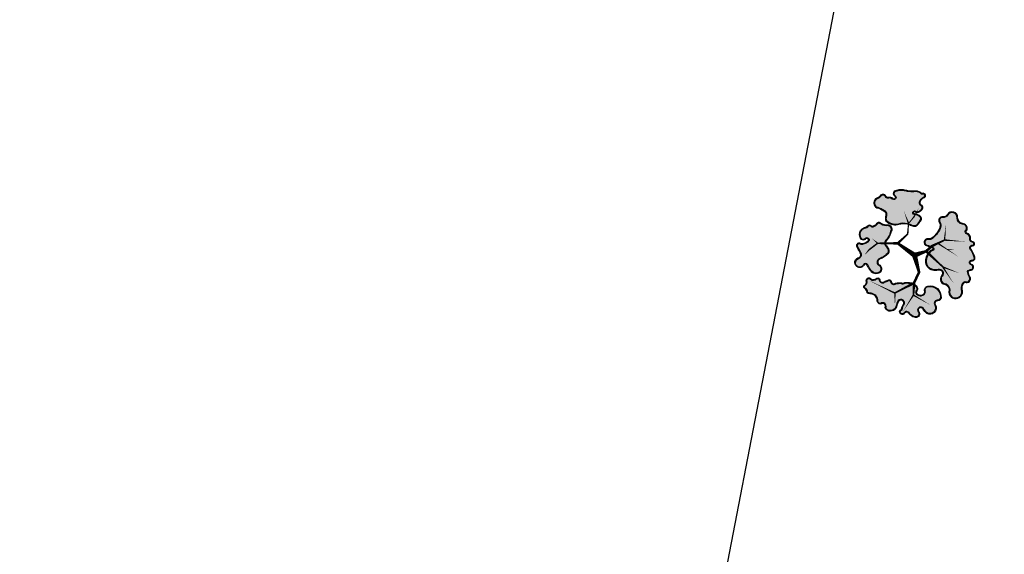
# Model space of a CAD drawing. Header units: metres. Extents: x 32353251 to 32353583, y 5707748 to 5708004.
# Tile 5 of 164: x 32353283 to 32353314, y 5707893 to 5707909. Entities that reach past the tile are written whole.
import ezdxf

# ---------------------------------------------------------------- set-up
doc = ezdxf.new("R2010")
doc.units = ezdxf.units.M
doc.header["$LTSCALE"] = 0.75
doc.layers.get('0').update_dxf_attribs({"linetype": 'CONTINUOUS'})
doc.layers.get('DEFPOINTS').update_dxf_attribs({"linetype": 'CONTINUOUS'})
for name, color, linetype, transparency in [('10414944$0$PF-Krone', 33, 'CONTINUOUS', 0.7), ('10414944$0$PF-Krone_SOL', 70, 'CONTINUOUS', 0.7), ('10414944$0$ST-Baum', 7, 'CONTINUOUS', 0.7)]:
    doc.layers.add(name, color=color, linetype=linetype, transparency=transparency)
doc.layers.add('10414944$0$PF-Stamm', color=7, linetype='CONTINUOUS', true_color=0x5f5144, transparency=0.7)

# ---------------------------------------------------------------- blocks, each defined once
blk = doc.blocks.new('19-A2-A0')
at = {"layer": 'DEFPOINTS'}
blk.add_lwpolyline([(-489.15, -204.65), (489.15, -204.65), (489.15, 204.65), (-489.15, 204.65)], close=True, dxfattribs=at)
blk = doc.blocks.new('10414944$0$PF-BAUM_12')
at = {"layer": '10414944$0$PF-Krone_SOL', "transparency": 33554457}
h = blk.add_hatch(color=256, dxfattribs=at)
h.dxf.hatch_style = 1
h.set_gradient(color1=(88, 186, 72), color2=(175, 217, 170), tint=1, name='INVSPHERICAL')
edge = h.paths.add_edge_path()
edge.add_arc((-1.276, 1.399), 0.541, 250.247, 303.4279)
edge.add_arc((-0.598, 0.419), 0.651, 94.3691, 125.6409, ccw=False)
edge.add_arc((-0.587, 0.271), 0.8, 79.906, 94.3691, ccw=False)
edge.add_arc((-0.407, 1.28), 0.226, 259.906, 345.0368)
edge.add_arc((3.356, 0.275), 3.669, 162.1844, 165.0368, ccw=False)
edge.add_arc((-0.246, 1.432), 0.114, 342.1844, 421.4181)
edge.add_arc((-0.377, 1.191), 0.389, 61.4181, 105.4179)
edge.add_arc((-0.494, 1.613), 0.0494, 76.8677, 285.4179, ccw=False)
edge.add_arc((-0.434, 1.767), 0.117, 245.5523, 317.8819)
edge.add_arc((-0.441, 1.854), 0.19, 299.5067, 335.7073)
edge.add_arc((-0.39, 1.889), 0.166, 317.3096, 366.5168)
edge.add_arc((-0.315, 1.914), 0.0904, 356.15, 452.3298)
edge.add_arc((-0.284, 2.114), 0.116, 186.3955, 252.2185, ccw=False)
edge.add_arc((-0.146, 2.14), 0.256, 124.2968, 188.6524, ccw=False)
edge.add_arc((-0.362, 2.416), 0.0972, 318.2129, 468.9396)
edge.add_arc((-0.445, 2.555), 0.0698, 219.6885, 317.568, ccw=False)
edge.add_arc((-0.599, 2.082), 0.439, 76.9102, 116.5449)
edge.add_arc((-1.495, 4.557), 2.196, 281.7611, 288.5889, ccw=False)
edge.add_arc((-1.011, 0.858), 1.55, 91.3323, 98.0021)
edge.add_arc((-1.11, 1.691), 0.711, 99.4638, 131.7622)
edge.add_arc((-1.477, 2.155), 0.125, 148.2467, 256.0758)
edge.add_arc((-1.524, 1.968), 0.068, -114.9556, 76.0758, ccw=False)
edge.add_arc((-1.637, 1.725), 0.2, 65.0444, 122.1083)
edge.add_arc((-1.79, 1.969), 0.0876, 221.6314, 302.1083, ccw=False)
edge.add_arc((-1.96, 1.817), 0.14, 41.6314, 166.8648)
edge.add_arc((-2.345, 1.952), 0.268, 321.9495, 337.4752, ccw=False)
edge.add_line((-2.134, 1.786), (-2.241, 1.672))
edge.add_arc((-2.05, 1.557), 0.222, 148.9568, 261.833)
edge.add_arc((-2.015, 1.024), 0.32, 78.7718, 102.0334, ccw=False)
edge.add_arc((0.841, 15.411), 14.347, 258.7718, 259.6595)
edge.add_arc((-1.757, 1.173), 0.126, 30.356, 79.6595, ccw=False)
edge.add_arc((-1.887, 1.096), 0.277, -0.4934, 30.356, ccw=False)
edge.add_arc((-1.36, 1.092), 0.25, 179.5066, 221.3188)
edge.add_line((-1.548, 0.927), (-1.459, 0.89))
edge = h.paths.add_edge_path()
edge.add_arc((-2.059, -1.085), 0.217, 117.743, 251.4279, ccw=False)
edge.add_arc((-2.254, -0.796), 0.134, 313.8671, 413.8729)
edge.add_arc((-1.138, 0.538), 1.605, 221.524, 229.789, ccw=False)
edge.add_arc((-2.284, -0.414), 0.125, 108.798, 243.7029, ccw=False)
edge.add_arc((-2.266, -0.171), 0.138, 244.6115, 299.8242)
edge.add_arc((-2.492, 0.224), 0.593, 299.8242, 314.8752)
edge.add_arc((-2.363, 0.095), 0.41, 314.8752, 336.5607)
edge.add_arc((-2.06, -0.119), 0.0893, 34.547, 142.2333)
edge.add_arc((-2.251, -0.017), 0.129, 205.94, 338.605, ccw=False)
edge.add_arc((-1.108, 0.826), 1.547, 211.5442, 215.5748, ccw=False)
edge.add_arc((-2.165, 0.136), 0.288, 123.2934, 204.4063, ccw=False)
edge.add_arc((-2.467, 0.627), 0.289, 300.0552, 335.4001)
edge.add_arc((-2.13, 0.472), 0.0819, 58.4002, 155.4001, ccw=False)
edge.add_arc((-2.046, 0.61), 0.0798, 238.4002, 306.4204)
edge.add_arc((-2.216, 0.841), 0.368, 306.4204, 341.4929)
edge.add_arc((-1.788, 0.698), 0.0838, 72.4288, 161.4929, ccw=False)
edge.add_arc((-1.597, 1.302), 0.55, 252.4288, 281.6379)
edge.add_arc((-1.383, 0.601), 0.193, 8.2479, 122.231, ccw=False)
edge.add_arc((1.431, 0.442), 2.63, 175.9465, 181.0704)
edge.add_arc((-2.004, 0.487), 0.811, 332.6061, 353.3579, ccw=False)
edge.add_arc((-1.17, 0.055), 0.129, 152.6061, 239.8128)
edge.add_arc((-1.571, -0.635), 0.669, 44.4632, 59.8128, ccw=False)
edge.add_arc((-1.242, -0.312), 0.208, -40.1663, 44.4632, ccw=False)
edge.add_arc((-1.797, -0.042), 0.82, 308.5293, 330.4961, ccw=False)
edge.add_arc((-1.213, -0.806), 0.142, 120.5815, 237.174)
edge.add_arc((-1.303, -1.13), 0.205, -64.491, 86.396, ccw=False)
edge.add_arc((-1.343, -1.112), 0.24, 240.4754, 302.2336, ccw=False)
edge.add_arc((-1.212, -0.792), 0.584, 226.3665, 244.7952, ccw=False)
edge.add_arc((-0.721, -0.151), 1.39, 222.9429, 229.9249, ccw=False)
edge.add_arc((-1.794, -1.149), 0.076, 42.9191, 173.4992)
edge.add_arc((-2.058, -1.113), 0.191, 248.2896, 351.6714, ccw=False)
edge = h.paths.add_edge_path()
edge.add_arc((1.206, -0.038), 0.665, 150.7734, 194.5558)
edge.add_arc((0.911, -0.094), 0.366, 197.6599, 276.7526)
edge.add_arc((0.953, -0.044), 0.413, 270.2152, 305.5241)
edge.add_arc((1.264, -0.512), 0.149, -27.7225, 118.3909, ccw=False)
edge.add_arc((1.611, -0.663), 0.229, 159.2735, 288.7974)
edge.add_arc((1.627, -1.145), 0.271, -1.083, 77.6692, ccw=False)
edge.add_arc((2.169, -1.048), 0.29, 200.6132, 382.9337)
edge.add_arc((2.707, -0.726), 0.343, 147.8227, 217.591, ccw=False)
edge.add_arc((2.447, -0.383), 0.163, 259.448, 409.1515)
edge.add_arc((2.799, 0.062), 0.404, 199.7173, 232.6211, ccw=False)
edge.add_arc((2.549, -0.116), 0.137, 103.2593, 162.2981, ccw=False)
edge.add_arc((2.458, 0.13), 0.127, 297.4752, 447.5021)
edge.add_arc((2.46, 0.335), 0.0783, 98.8157, 273.1184, ccw=False)
edge.add_arc((2.4, 0.525), 0.122, 293.027, 374.9291)
edge.add_arc((2.024, 0.327), 0.544, 24.9483, 42.1183)
edge.add_arc((1.778, 0.157), 0.842, 39.3994, 55.75)
edge.add_arc((2.289, 0.935), 0.0906, 104.7131, 245.5829, ccw=False)
edge.add_arc((2.245, 1.1), 0.0797, 284.7131, 435.2869)
edge.add_arc((2.179, 0.846), 0.343, 75.2869, 90.1544)
edge.add_arc((2.192, 1.291), 0.103, 200.5438, 262.034, ccw=False)
edge.add_arc((1.871, 1.232), 0.225, 5.6552, 92.2855)
edge.add_arc((1.892, 1.533), 0.0813, 129.4673, 248.0142, ccw=False)
edge.add_arc((1.638, 1.592), 0.203, 0.9413, 108.0271)
edge.add_arc((1.552, 2.041), 0.257, 198.8038, 275.2311, ccw=False)
edge.add_arc((1.081, 1.905), 0.234, 13.1092, 167.2288)
edge.add_arc((0.667, 1.999), 0.191, 279.3003, 347.2288, ccw=False)
edge.add_arc((0.722, 1.661), 0.151, 99.3003, 228.8092)
edge.add_arc((0.465, 1.368), 0.239, 21.1744, 48.8092, ccw=False)
edge.add_arc((0.324, 1.313), 0.39, -10.7857, 21.1744, ccw=False)
edge.add_arc((-0.379, 1.447), 1.107, 325.7449, 349.2143, ccw=False)
edge.add_arc((0.356, 0.946), 0.217, 278.2663, 325.7449, ccw=False)
edge.add_arc((0.408, 0.587), 0.146, 98.2663, 271.6731)
edge.add_arc((0.451, -0.897), 1.339, 79.7675, 91.6731, ccw=False)
edge.add_arc((0.689, 0.378), 0.0423, -16.4325, 90.0101, ccw=False)
edge.add_line((0.73, 0.366), (0.626, 0.287))
edge = h.paths.add_edge_path()
edge.add_arc((-1.555, -2.257), 0.172, 12.6189, 77.7455)
edge.add_arc((-1.498, -1.992), 0.0986, 164.1816, 257.7455, ccw=False)
edge.add_arc((-1.721, -1.839), 0.18, 315.6358, 396.2247)
edge.add_arc((-1.472, -1.696), 0.11, 56.0167, 199.1656, ccw=False)
edge.add_arc((-1.356, -1.537), 0.087, 231.1844, 306.609)
edge.add_arc((-1.497, -1.248), 0.408, 298.1575, 320.4218)
edge.add_arc((-1.118, -1.561), 0.0835, 20.6534, 140.4218, ccw=False)
edge.add_arc((-0.932, -1.491), 0.115, 200.6534, 324.1572)
edge.add_arc((-0.598, -1.732), 0.297, 125.8433, 144.1572, ccw=False)
edge.add_arc((-1.131, -0.995), 0.613, 305.8433, 313.7683)
edge.add_arc((-0.64, -1.507), 0.0965, 35.283, 133.7683, ccw=False)
edge.add_arc((-0.457, -1.411), 0.111, 200.8653, 329.8017)
edge.add_arc((5.964, -14.913), 14.859, 114.5642, 115.1946, ccw=False)
edge.add_arc((-0.146, -1.534), 0.151, 81.9994, 116.2838, ccw=False)
edge.add_arc((-0.13, -1.215), 0.169, 271.6238, 322.4573)
edge.add_arc((0.422, -2.358), 1.12, 101.7391, 111.8636, ccw=False)
edge.add_arc((0.282, -1.704), 0.452, 61.0493, 101.1946, ccw=False)
edge.add_arc((0.429, -1.462), 0.169, -13.3297, 65.0541, ccw=False)
edge.add_arc((0.701, -1.544), 0.116, 158.2537, 207.0243)
edge.add_arc((0.727, -1.436), 0.206, 231.2626, 284.3776)
edge.add_arc((0.759, -1.468), 0.168, 276.3107, 373.1888)
edge.add_arc((1.062, -1.323), 0.175, 121.9096, 217.5827, ccw=False)
edge.add_arc((1.201, -1.579), 0.466, 12.4963, 119.7416, ccw=False)
edge.add_arc((1.506, -1.497), 0.151, -66.2252, 7.4787, ccw=False)
edge.add_arc((1.591, -1.748), 0.115, 101.8196, 224.4343)
edge.add_arc((1.324, -2.037), 0.279, -26.9882, 48.417, ccw=False)
edge.add_arc((1.337, -2.023), 0.274, 258.9909, 329.2486, ccw=False)
edge.add_arc((1.662, -1.476), 0.9, 229.3858, 245.1764, ccw=False)
edge.add_arc((0.999, -2.237), 0.11, 45.6037, 249.2448)
edge.add_arc((0.845, -2.446), 0.157, -95.435, 42.7788, ccw=False)
edge.add_arc((0.801, -2.22), 0.384, 232.8, 274.4074, ccw=False)
edge.add_arc((0.487, -2.606), 0.115, 44.402, 165.1103)
edge.add_arc((0.272, -2.539), 0.111, 123.3852, 339.8557, ccw=False)
edge.add_arc((0.902, -2.367), 0.696, 164.2604, 186.4803, ccw=False)
edge.add_arc((0.106, -2.201), 0.128, 9.9652, 176.7192)
edge.add_arc((-48.316, -1.45), 48.3, 358.7661, 359.1179, ccw=False)
edge.add_arc((-0.315, -2.367), 0.314, 290.4729, 336.8998, ccw=False)
edge.add_arc((-0.291, -2.456), 0.222, 213.8839, 292.6434, ccw=False)
edge.add_arc((-0.592, -2.559), 0.119, 350.144, 508.4434)
edge.add_arc((-0.746, -2.356), 0.15, 180.1486, 290.2791, ccw=False)
edge.add_arc((-1.124, -2.47), 0.255, 26.5922, 75.6656)
edge.add_arc((-1.166, -2.635), 0.424, 75.6656, 104.3344)
edge.add_arc((-1.322, -2.025), 0.205, 251.4046, 284.3344, ccw=False)
at = {"layer": '10414944$0$PF-Krone'}
for points in [[(-1.459, 0.89, 0.236302), (-0.978, 0.948, -0.137302), (-0.648, 1.068, -0.063191), (-0.447, 1.058, 0.389536), (-0.189, 1.222, -0.012446), (-0.137, 1.397, 0.360188), (-0.191, 1.532, 0.194379), (-0.48, 1.565, -1.286295), (-0.482, 1.661, 0.326511), (-0.348, 1.689, 0.159282), (-0.268, 1.776, 0.218069), (-0.225, 1.908, 0.446169), (-0.319, 2.004, -0.295374), (-0.399, 2.101, -0.288426), (-0.29, 2.351, 0.772377), (-0.394, 2.508, -0.455092), (-0.499, 2.51, 0.174684), (-0.795, 2.475, -0.029801), (-1.047, 2.407, 0.029111), (-1.227, 2.392, 0.141869), (-1.584, 2.221, 0.508586), (-1.507, 2.034, -1.101217), (-1.552, 1.906, 0.254264), (-1.743, 1.894, -0.366329), (-1.855, 1.91, 0.608209), (-2.097, 1.849, -0.067848), (-2.134, 1.786, 0), (-2.241, 1.672, 0.536623), (-2.082, 1.337, -0.101848), (-1.953, 1.338, 0.003873), (-1.734, 1.297, -0.218508), (-1.648, 1.236, -0.135425), (-1.61, 1.094, 0.184492), (-1.548, 0.927)], [(-1.449, 0.915, 0.235756), (-0.993, 0.969, -0.137109), (-0.65, 1.094, -0.063191), (-0.442, 1.084, 0.389536), (-0.214, 1.229, -0.012446), (-0.162, 1.405, 0.360188), (-0.204, 1.509, 0.194379), (-0.474, 1.54, -1.313113), (-0.474, 1.686, 0.345734), (-0.364, 1.709, 0.172714), (-0.29, 1.791, 0.230529), (-0.251, 1.907, 0.475615), (-0.322, 1.978, -0.304436), (-0.424, 2.098, -0.284585), (-0.307, 2.371, 0.726016), (-0.38, 2.485, -0.402009), (-0.513, 2.487, 0.170881), (-0.785, 2.451, -0.030277), (-1.044, 2.381, 0.029443), (-1.223, 2.367, 0.140272), (-1.563, 2.205, 0.497246), (-1.501, 2.059, -1.101217), (-1.563, 1.883, 0.254264), (-1.73, 1.872, -0.366329), (-1.875, 1.893, 0.61415), (-2.072, 1.841, -0.070819), (-2.114, 1.769, 0), (-2.22, 1.656, 0.525075), (-2.082, 1.364, -0.0983), (-1.947, 1.364, 0.003873), (-1.73, 1.322, -0.218508), (-1.626, 1.25, -0.135425), (-1.584, 1.094, 0.177651), (-1.532, 0.949)], [(0.626, 0.287, 0.193395), (0.562, -0.205, 0.359494), (0.954, -0.458, 0.155295), (1.193, -0.381, -0.740727), (1.396, -0.582, 0.634154), (1.685, -0.88, -0.357816), (1.898, -1.15, 1.020458), (2.436, -0.935, -0.314188), (2.417, -0.543, 0.765274), (2.553, -0.26, -0.144564), (2.418, -0.075, -0.263459), (2.517, 0.017, 0.767513), (2.464, 0.257, -0.951478), (2.448, 0.413, 0.373398), (2.518, 0.556, 0.075059), (2.428, 0.691, 0.071464), (2.251, 0.853, -0.705879), (2.266, 1.023, 0.771312), (2.266, 1.177, 0.064963), (2.178, 1.188, -0.27493), (2.095, 1.254, 0.397091), (1.862, 1.458, -0.568927), (1.841, 1.596, 0.504511), (1.575, 1.785, -0.346415), (1.308, 1.958, 0.796288), (0.853, 1.957, -0.305389), (0.698, 1.811, 0.634062), (0.623, 1.548, -0.121167), (0.688, 1.454, -0.140363), (0.708, 1.24, -0.102764), (0.535, 0.824, -0.21018), (0.387, 0.731, 0.944057), (0.412, 0.441, -0.051995), (0.689, 0.42, -0.500995), (0.73, 0.366)], [(0.646, 0.269, 0.190937), (0.587, -0.198, 0.360145), (0.952, -0.432, 0.157291), (1.179, -0.359, -0.740752), (1.42, -0.592, 0.643471), (1.683, -0.853, -0.360113), (1.924, -1.145, 1.005174), (2.413, -0.948, -0.325759), (2.405, -0.513, 0.812791), (2.537, -0.28, -0.149118), (2.391, -0.075, -0.272395), (2.508, 0.041, 0.751835), (2.464, 0.231, -0.928423), (2.44, 0.438, 0.358623), (2.493, 0.547, 0.074197), (2.408, 0.674, 0.071015), (2.238, 0.83, -0.698214), (2.259, 1.048, 0.771312), (2.259, 1.152, 0.066315), (2.176, 1.162, -0.286763), (2.07, 1.249, 0.408934), (1.858, 1.431, -0.545784), (1.814, 1.606, 0.489703), (1.58, 1.76, -0.350827), (1.283, 1.951, 0.798701), (0.879, 1.951, -0.305389), (0.702, 1.785, 0.634062), (0.64, 1.567, -0.121167), (0.713, 1.463, -0.140363), (0.733, 1.235, -0.102764), (0.557, 0.809, -0.21018), (0.391, 0.706, 0.944057), (0.412, 0.467, -0.051616), (0.692, 0.446, -0.532673), (0.751, 0.35)], [(-2.129, -1.291, -0.65991), (-2.16, -0.893, 0.466338), (-2.174, -0.688, -0.036078), (-2.34, -0.526, -0.667578), (-2.325, -0.295, 0.245683), (-2.197, -0.29, 0.065767), (-2.074, -0.196, 0.094904), (-1.987, -0.068, 0.507802), (-2.131, -0.064, -0.653541), (-2.367, -0.074, -0.017589), (-2.427, 0.017, -0.369479), (-2.323, 0.376, 0.155455), (-2.205, 0.506, -0.450466), (-2.087, 0.542, 0.305827), (-1.998, 0.546, 0.154239), (-1.868, 0.725, -0.409437), (-1.763, 0.778, 0.128143), (-1.486, 0.764, -0.54286), (-1.192, 0.628, 0.022361), (-1.199, 0.393, -0.090795), (-1.284, 0.114, 0.400005), (-1.234, -0.057, -0.067076), (-1.093, -0.167, -0.387019), (-1.083, -0.446, -0.096143), (-1.286, -0.684, 0.557693), (-1.29, -0.926, -0.773495), (-1.215, -1.314, -0.276189), (-1.461, -1.32, -0.080584), (-1.615, -1.214, -0.030474), (-1.738, -1.098, 0.640635), (-1.869, -1.141, -0.484398)], [(-2.227, -1.172, -0.377035), (-2.142, -0.911, 0.462758), (-2.158, -0.667, -0.036793), (-2.324, -0.505, -0.650672), (-2.325, -0.323, 0.226885), (-2.184, -0.313, 0.065767), (-2.055, -0.214, 0.102669), (-1.958, -0.066, 0.560734), (-2.154, -0.052, -0.672352), (-2.344, -0.061, -0.017696), (-2.404, 0.029, -0.366993), (-2.309, 0.354, 0.154831), (-2.181, 0.495, -0.450466), (-2.101, 0.52, 0.305827), (-1.983, 0.525, 0.154239), (-1.843, 0.717, -0.409437), (-1.771, 0.753, 0.13033), (-1.476, 0.739, -0.546373), (-1.219, 0.627, 0.02192), (-1.225, 0.395, -0.090238), (-1.307, 0.126, 0.400005), (-1.247, -0.079, -0.067076), (-1.112, -0.185, -0.390762), (-1.104, -0.431, -0.096389), (-1.301, -0.663, 0.568263), (-1.298, -0.951, -0.791061), (-1.228, -1.291, -0.279339), (-1.449, -1.297, -0.081396), (-1.598, -1.195, -0.030819), (-1.72, -1.079, 0.674462), (-1.888, -1.14, -0.76422)], [(-1.387, -2.219, 0.292073), (-1.519, -2.088, -0.432551), (-1.593, -1.965, 0.366883), (-1.576, -1.732, -0.720884), (-1.411, -1.605, 0.341522), (-1.304, -1.607, 0.097453), (-1.182, -1.508, -0.576003), (-1.04, -1.531, 0.597917), (-0.839, -1.558, -0.08008), (-0.772, -1.491, 0.034593), (-0.707, -1.437, -0.458286), (-0.561, -1.451, 0.630565), (-0.361, -1.467, -0.002751), (-0.213, -1.399, -0.15072), (-0.125, -1.384, 0.225513), (0.005, -1.318, -0.044205), (0.194, -1.261, -0.176981), (0.5, -1.309, -0.356005), (0.593, -1.501, 0.216074), (0.598, -1.596, 0.235998), (0.778, -1.635, 0.449828), (0.923, -1.43, -0.443521), (0.97, -1.174, -0.505384), (1.656, -1.478, -0.333159), (1.567, -1.636, 0.592663), (1.509, -1.828, -0.341427), (1.572, -2.163, -0.316536), (1.284, -2.292, -0.069009), (1.076, -2.159, 1.23095), (0.961, -2.34, -0.688656), (0.83, -2.603, -0.183568), (0.569, -2.526, 0.581478), (0.376, -2.577, -1.382341), (0.211, -2.446, -0.097258), (0.232, -2.179, 0.890608), (-0.021, -2.193, -0.001535), (-0.027, -2.49, -0.205393), (-0.205, -2.661, -0.357852), (-0.475, -2.58, 0.826532), (-0.694, -2.497, -0.521291), (-0.896, -2.356, 0.217457), (-1.061, -2.223, 0.125748), (-1.271, -2.223, -0.14468)], [(-1.366, -2.198, 0.270797), (-1.513, -2.063, -0.432551), (-1.568, -1.972, 0.354737), (-1.555, -1.729, -0.649808), (-1.424, -1.623, 0.359616), (-1.292, -1.63, 0.097453), (-1.162, -1.524, -0.576003), (-1.064, -1.54, 0.597917), (-0.818, -1.573, -0.08008), (-0.757, -1.512, 0.034593), (-0.689, -1.456, -0.446057), (-0.584, -1.464, 0.599943), (-0.343, -1.488, -0.002629), (-0.201, -1.422, -0.15559), (-0.126, -1.411, 0.218765), (0.021, -1.34, -0.04262), (0.199, -1.287, -0.177473), (0.489, -1.332, -0.354321), (0.568, -1.493, 0.222706), (0.577, -1.613, 0.240128), (0.783, -1.661, 0.456345), (0.947, -1.418, -0.452999), (0.983, -1.196, -0.504186), (1.63, -1.482, -0.325283), (1.559, -1.611, 0.587825), (1.491, -1.847, -0.341406), (1.549, -2.151, -0.312164), (1.292, -2.267, -0.067854), (1.094, -2.139, 1.19624), (0.945, -2.361, -0.679338), (0.83, -2.577, -0.183947), (0.586, -2.506, 0.573485), (0.351, -2.569, -1.514783), (0.239, -2.46, -0.105945), (0.259, -2.18, 0.910696), (-0.047, -2.193, -0.001511), (-0.053, -2.484, -0.20139), (-0.215, -2.637, -0.344816), (-0.448, -2.573, 0.767089), (-0.71, -2.475, -0.515063), (-0.87, -2.351, 0.223578), (-1.055, -2.198, 0.125748), (-1.278, -2.198, -0.125245)]]:
    blk.add_lwpolyline(points, format="xyb", close=True, dxfattribs=at)
at = {"layer": '10414944$0$PF-Stamm'}
for points in [[(0.046, -0.101, 0.217, 0.108, 0), (-0.78, 0.167, 0.108, 0.065, 0), (-0.499, 0.665, 0.065, 0.0433, 0), (-0.599, 1.108, 0.0433, 0.0433, 0), (-0.475, 1.405, 0.065, 1.976742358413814e-14, 0), (-0.371, 1.869, 0, 0, 0)], [(0.046, -0.101, 0.217, 0.108, 0), (0.458, 0.204, 0.108, 0.108, 0), (0.635, 0.494, 0.108, 0.065, 0), (1.062, 0.891, 0.065, 0, 0), (0.917, 1.582, 0, 0, 0)], [(-0.599, 1.108, 0.065, 0, 0), (-0.941, 1.541, 0, 0, 0)], [(1.073, 0.898, 0.065, 0, 0), (1.938, 1.1, 0, 0, 0)], [(0.841, 0.685, 0.0657, 0.065, 0), (0.841, 0.676, 0.065, 0, 0), (1.85, 0.394, 0, 0, 0)], [(1.291, 0.553, 0.0455, 1.248468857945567e-14, 0), (1.61, 0.652, 0, 0, 0)], [(-0.78, 0.167, 0.108, 0.065, 0), (-1.591, -0.088, 0.065, 0, 0), (-1.861, 0.029, 0, 0, 0)], [(0.046, -0.101, 0.217, 0.108, 0), (0.446, -0.726, 0.108, 0.108, 0), (0.379, -1.209, 0.108, 0.065, 0), (0.514, -1.723, 0.065, 2.236840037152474e-14, 0), (1.327, -1.907, 0, 0, 0)], [(0.477, 0.2, 0.108, 0.065, 0), (1.35, -0.216, 0.065, 0, 0), (2.103, -0.253, 0, 0, 0)], [(-1.586, -0.075, 0.065, 0.065, 0), (-1.849, -0.447, 0.065, 0, 0), (-1.979, -0.743, 0, 0, 0)], [(1.355, -0.229, 0.065, 0, 0), (1.985, -0.759, 0, 0, 0), (1.998, -0.757, 0, 0, 0)], [(0.379, -1.228, 0.108, 0.065, 0), (-0.269, -1.876, 0.065, 0, 0), (-1.498, -1.693, 0, 0, 0)], [(-0.259, -1.886, 0.065, 0, 0), (-0.106, -2.36, 0, 0, 0), (-0.269, -2.651, 0, 0, 0)], [(0.509, -1.712, 0.065, 0, 0), (0.297, -2.526, 0, 0, 0)]]:
    blk.add_lwpolyline(points, format="xyseb", dxfattribs=at)
blk = doc.blocks.new('10414944')
at = {"layer": '10414944$0$ST-Baum', "xscale": 0.742286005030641, "yscale": 0.742286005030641, "zscale": 0.3092858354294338, "rotation": 342.4859020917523}
blk.add_blockref('10414944$0$PF-BAUM_12', (32353311.387, 5707902.013), dxfattribs=at)

msp = doc.modelspace()

# ---------------------------------------------------------------- block references
msp.add_blockref('10414944', (0, 0))
at = {"xscale": 0.25, "yscale": 0.25, "zscale": 0.25, "rotation": 349.0867958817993}
msp.add_blockref('19-A2-A0', (32353428.528, 5707884.314), dxfattribs=at)

doc.saveas('drawing.dxf')
